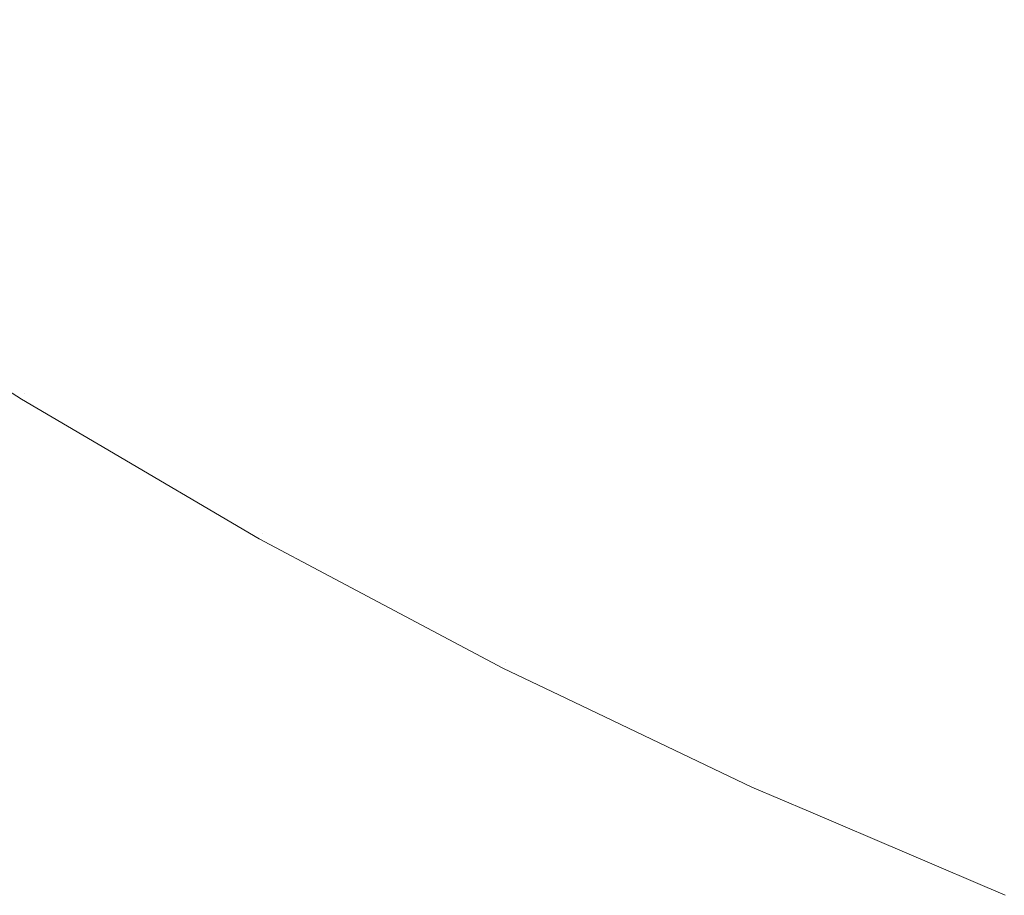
# Model space of a CAD drawing. Header units: centimetres. Extents: x -25.9 to 27.4, y 34.1 to 35.9.
# Tile 3 of 256: x -25.8059 to -25.7908, y 34.1473 to 34.1608. Entities that reach past the tile are written whole.
import ezdxf

# ---------------------------------------------------------------- set-up
doc = ezdxf.new("R2010")
doc.units = ezdxf.units.CM
doc.header["$LTSCALE"] = 2.54
doc.layers.add('Lucido design-1', color=7, linetype='Continuous')

# ---------------------------------------------------------------- blocks, each defined once
blk = doc.blocks.new('Gruppo-5-1')
at = {"color": 7, "linetype": 'Continuous', "lineweight": 9}
for points, invisible_edges in [([(-25.801635, 34.161871, -9.442527), (-25.804912, 34.163986, -9.442527), (-25.805791, 34.162686, -9.446402), (-25.802458, 34.160535, -9.446402)], 15), ([(-25.801635, 34.161871, -33.40929), (-25.804912, 34.163986, -33.40929), (-25.805791, 34.162686, -33.413165), (-25.802458, 34.160535, -33.413165)], 15), ([(-25.798089, 34.160223, -10.122315), (-25.801439, 34.162189, -10.122315), (-25.80053, 34.163665, -10.126041), (-25.797243, 34.161737, -10.126041)], 15), ([(-25.798089, 34.160223, -34.089078), (-25.801439, 34.162189, -34.089078), (-25.80053, 34.163665, -34.092804), (-25.797243, 34.161737, -34.092804)], 15), ([(-25.789663, 34.160022, -10.129688), (-25.793029, 34.161631, -10.129688), (-25.792115, 34.163443, -10.133253), (-25.788827, 34.161872, -10.133253)], 15), ([(-25.789663, 34.160022, -34.096451), (-25.793029, 34.161631, -34.096451), (-25.792115, 34.163443, -34.100016), (-25.788827, 34.161872, -34.100016)], 15), ([(-25.797427, 34.161408, -9.438717), (-25.800727, 34.163345, -9.438717), (-25.801635, 34.161871, -9.442527), (-25.798271, 34.159897, -9.442527)], 15), ([(-25.797427, 34.161408, -33.40548), (-25.800727, 34.163345, -33.40548), (-25.801635, 34.161871, -33.40929), (-25.798271, 34.159897, -33.40929)], 15), ([(-25.793877, 34.159949, -10.126041), (-25.797243, 34.161737, -10.126041), (-25.796325, 34.163381, -10.129688), (-25.793029, 34.161631, -10.129688)], 15), ([(-25.793877, 34.159949, -34.092804), (-25.797243, 34.161737, -34.092804), (-25.796325, 34.163381, -34.096451), (-25.793029, 34.161631, -34.096451)], 15), ([(-25.788971, 34.161553, -9.431322), (-25.792273, 34.163131, -9.431322), (-25.793195, 34.161302, -9.43498), (-25.789815, 34.159687, -9.43498)], 15), ([(-25.788971, 34.161553, -33.398085), (-25.792273, 34.163131, -33.398085), (-25.793195, 34.161302, -33.401743), (-25.789815, 34.159687, -33.401743)], 15), ([(-25.803015, 34.15963, -10.114657), (-25.806386, 34.161806, -10.114657), (-25.805588, 34.162986, -10.118519), (-25.802268, 34.160843, -10.118519)], 15), ([(-25.803015, 34.15963, -34.08142), (-25.806386, 34.161806, -34.08142), (-25.805588, 34.162986, -34.085282), (-25.802268, 34.160843, -34.085282)], 15), ([(-25.793195, 34.161302, -9.43498), (-25.796504, 34.163059, -9.43498), (-25.797427, 34.161408, -9.438717), (-25.794047, 34.159613, -9.438717)], 15), ([(-25.793195, 34.161302, -33.401743), (-25.796504, 34.163059, -33.401743), (-25.797427, 34.161408, -33.40548), (-25.794047, 34.159613, -33.40548)], 15), ([(-25.802458, 34.160535, -9.446402), (-25.805791, 34.162686, -9.446402), (-25.806578, 34.161522, -9.450335), (-25.803194, 34.159338, -9.450335)], 15), ([(-25.802458, 34.160535, -33.413165), (-25.805791, 34.162686, -33.413165), (-25.806578, 34.161522, -33.417098), (-25.803194, 34.159338, -33.417098)], 15), ([(-25.79886, 34.158843, -10.118519), (-25.802268, 34.160843, -10.118519), (-25.801439, 34.162189, -10.122315), (-25.798089, 34.160223, -10.122315)], 15), ([(-25.79886, 34.158843, -34.085282), (-25.802268, 34.160843, -34.085282), (-25.801439, 34.162189, -34.089078), (-25.798089, 34.160223, -34.089078)], 15), ([(-25.803678, 34.158553, -10.110736), (-25.807094, 34.160758, -10.110736), (-25.806386, 34.161806, -10.114657), (-25.803015, 34.15963, -10.114657)], 15), ([(-25.803678, 34.158553, -34.077499), (-25.807094, 34.160758, -34.077499), (-25.806386, 34.161806, -34.08142), (-25.803015, 34.15963, -34.08142)], 15), ([(-25.798271, 34.159897, -9.442527), (-25.801635, 34.161871, -9.442527), (-25.802458, 34.160535, -9.446402), (-25.799036, 34.158527, -9.446402)], 15), ([(-25.798271, 34.159897, -33.40929), (-25.801635, 34.161871, -33.40929), (-25.802458, 34.160535, -33.413165), (-25.799036, 34.158527, -33.413165)], 15), ([(-25.794658, 34.158401, -10.122315), (-25.798089, 34.160223, -10.122315), (-25.797243, 34.161737, -10.126041), (-25.793877, 34.159949, -10.126041)], 15), ([(-25.794658, 34.158401, -34.089078), (-25.798089, 34.160223, -34.089078), (-25.797243, 34.161737, -34.092804), (-25.793877, 34.159949, -34.092804)], 15), ([(-25.790439, 34.158306, -10.126041), (-25.793877, 34.159949, -10.126041), (-25.793029, 34.161631, -10.129688), (-25.789663, 34.160022, -10.129688)], 15), ([(-25.790439, 34.158306, -34.092804), (-25.793877, 34.159949, -34.092804), (-25.793029, 34.161631, -34.096451), (-25.789663, 34.160022, -34.096451)], 15), ([(-25.803194, 34.159338, -9.450335), (-25.806578, 34.161522, -9.450335), (-25.807271, 34.160496, -9.45432), (-25.803843, 34.158284, -9.45432)], 15), ([(-25.803194, 34.159338, -33.417098), (-25.806578, 34.161522, -33.417098), (-25.807271, 34.160496, -33.421083), (-25.803843, 34.158284, -33.421083)], 15), ([(-25.794047, 34.159613, -9.438717), (-25.797427, 34.161408, -9.438717), (-25.798271, 34.159897, -9.442527), (-25.794826, 34.158067, -9.442527)], 15), ([(-25.794047, 34.159613, -33.40548), (-25.797427, 34.161408, -33.40548), (-25.798271, 34.159897, -33.40929), (-25.794826, 34.158067, -33.40929)], 15), ([(-25.789815, 34.159687, -9.43498), (-25.793195, 34.161302, -9.43498), (-25.794047, 34.159613, -9.438717), (-25.790594, 34.157963, -9.438717)], 15), ([(-25.789815, 34.159687, -33.401743), (-25.793195, 34.161302, -33.401743), (-25.794047, 34.159613, -33.40548), (-25.790594, 34.157963, -33.40548)], 15), ([(-25.799554, 34.1576, -10.114657), (-25.803015, 34.15963, -10.114657), (-25.802268, 34.160843, -10.118519), (-25.79886, 34.158843, -10.118519)], 15), ([(-25.799554, 34.1576, -34.08142), (-25.803015, 34.15963, -34.08142), (-25.802268, 34.160843, -34.085282), (-25.79886, 34.158843, -34.085282)], 15), ([(-25.804257, 34.157613, -10.106763), (-25.807712, 34.159843, -10.106763), (-25.807094, 34.160758, -10.110736), (-25.803678, 34.158553, -10.110736)], 15), ([(-25.804257, 34.157613, -34.073526), (-25.807712, 34.159843, -34.073526), (-25.807094, 34.160758, -34.077499), (-25.803678, 34.158553, -34.077499)], 15), ([(-25.799036, 34.158527, -9.446402), (-25.802458, 34.160535, -9.446402), (-25.803194, 34.159338, -9.450335), (-25.799721, 34.1573, -9.450335)], 15), ([(-25.799036, 34.158527, -33.413165), (-25.802458, 34.160535, -33.413165), (-25.803194, 34.159338, -33.417098), (-25.799721, 34.1573, -33.417098)], 15), ([(-25.803843, 34.158284, -9.45432), (-25.807271, 34.160496, -9.45432), (-25.80787, 34.15961, -9.45835), (-25.804404, 34.157373, -9.45835)], 15), ([(-25.803843, 34.158284, -33.421083), (-25.807271, 34.160496, -33.421083), (-25.80787, 34.15961, -33.425113), (-25.804404, 34.157373, -33.425113)], 15), ([(-25.79537, 34.156989, -10.118519), (-25.79886, 34.158843, -10.118519), (-25.798089, 34.160223, -10.122315), (-25.794658, 34.158401, -10.122315)], 15), ([(-25.79537, 34.156989, -34.085282), (-25.79886, 34.158843, -34.085282), (-25.798089, 34.160223, -34.089078), (-25.794658, 34.158401, -34.089078)], 15), ([(-25.791153, 34.156726, -10.122315), (-25.794658, 34.158401, -10.122315), (-25.793877, 34.159949, -10.126041), (-25.790439, 34.158306, -10.126041)], 15), ([(-25.791153, 34.156726, -34.089078), (-25.794658, 34.158401, -34.089078), (-25.793877, 34.159949, -34.092804), (-25.790439, 34.158306, -34.092804)], 15), ([(-25.804749, 34.156813, -10.102745), (-25.808238, 34.159065, -10.102745), (-25.807712, 34.159843, -10.106763), (-25.804257, 34.157613, -10.106763)], 15), ([(-25.804749, 34.156813, -34.069508), (-25.808238, 34.159065, -34.069508), (-25.807712, 34.159843, -34.073526), (-25.804257, 34.157613, -34.073526)], 15), ([(-25.794826, 34.158067, -9.442527), (-25.798271, 34.159897, -9.442527), (-25.799036, 34.158527, -9.446402), (-25.795533, 34.156666, -9.446402)], 15), ([(-25.794826, 34.158067, -33.40929), (-25.798271, 34.159897, -33.40929), (-25.799036, 34.158527, -33.413165), (-25.795533, 34.156666, -33.413165)], 15), ([(-25.804404, 34.157373, -9.45835), (-25.80787, 34.15961, -9.45835), (-25.808374, 34.158864, -9.462417), (-25.804876, 34.156606, -9.462417)], 15), ([(-25.804404, 34.157373, -33.425113), (-25.80787, 34.15961, -33.425113), (-25.808374, 34.158864, -33.42918), (-25.804876, 34.156606, -33.42918)], 15), ([(-25.800171, 34.156495, -10.110736), (-25.803678, 34.158553, -10.110736), (-25.803015, 34.15963, -10.114657), (-25.799554, 34.1576, -10.114657)], 15), ([(-25.800171, 34.156495, -34.077499), (-25.803678, 34.158553, -34.077499), (-25.803015, 34.15963, -34.08142), (-25.799554, 34.1576, -34.08142)], 15), ([(-25.790594, 34.157963, -9.438717), (-25.794047, 34.159613, -9.438717), (-25.794826, 34.158067, -9.442527), (-25.791307, 34.156385, -9.442527)], 15), ([(-25.790594, 34.157963, -33.40548), (-25.794047, 34.159613, -33.40548), (-25.794826, 34.158067, -33.40929), (-25.791307, 34.156385, -33.40929)], 15), ([(-25.799721, 34.1573, -9.450335), (-25.803194, 34.159338, -9.450335), (-25.803843, 34.158284, -9.45432), (-25.800325, 34.15622, -9.45432)], 15), ([(-25.799721, 34.1573, -33.417098), (-25.803194, 34.159338, -33.417098), (-25.803843, 34.158284, -33.421083), (-25.800325, 34.15622, -33.421083)], 15), ([(-25.805155, 34.156154, -10.098688), (-25.808671, 34.158424, -10.098688), (-25.808238, 34.159065, -10.102745), (-25.804749, 34.156813, -10.102745)], 15), ([(-25.805155, 34.156154, -34.065451), (-25.808671, 34.158424, -34.065451), (-25.808238, 34.159065, -34.069508), (-25.804749, 34.156813, -34.069508)], 15), ([(-25.804876, 34.156606, -9.462417), (-25.808374, 34.158864, -9.462417), (-25.808783, 34.158259, -9.466514), (-25.805259, 34.155985, -9.466514)], 15), ([(-25.804876, 34.156606, -33.42918), (-25.808374, 34.158864, -33.42918), (-25.808783, 34.158259, -33.433277), (-25.805259, 34.155985, -33.433277)], 15), ([(-25.796011, 34.155718, -10.114657), (-25.799554, 34.1576, -10.114657), (-25.79886, 34.158843, -10.118519), (-25.79537, 34.156989, -10.118519)], 15), ([(-25.796011, 34.155718, -34.08142), (-25.799554, 34.1576, -34.08142), (-25.79886, 34.158843, -34.085282), (-25.79537, 34.156989, -34.085282)], 15), ([(-25.800709, 34.155532, -10.106763), (-25.804257, 34.157613, -10.106763), (-25.803678, 34.158553, -10.110736), (-25.800171, 34.156495, -10.110736)], 15), ([(-25.800709, 34.155532, -34.073526), (-25.804257, 34.157613, -34.073526), (-25.803678, 34.158553, -34.077499), (-25.800171, 34.156495, -34.077499)], 15), ([(-25.805472, 34.155638, -10.094598), (-25.809011, 34.157922, -10.094598), (-25.808671, 34.158424, -10.098688), (-25.805155, 34.156154, -10.098688)], 15), ([(-25.805472, 34.155638, -34.061361), (-25.809011, 34.157922, -34.061361), (-25.808671, 34.158424, -34.065451), (-25.805155, 34.156154, -34.065451)], 15), ([(-25.795533, 34.156666, -9.446402), (-25.799036, 34.158527, -9.446402), (-25.799721, 34.1573, -9.450335), (-25.796165, 34.155412, -9.450335)], 15), ([(-25.795533, 34.156666, -33.413165), (-25.799036, 34.158527, -33.413165), (-25.799721, 34.1573, -33.417098), (-25.796165, 34.155412, -33.417098)], 15), ([(-25.791804, 34.155286, -10.118519), (-25.79537, 34.156989, -10.118519), (-25.794658, 34.158401, -10.122315), (-25.791153, 34.156726, -10.122315)], 15), ([(-25.791804, 34.155286, -34.085282), (-25.79537, 34.156989, -34.085282), (-25.794658, 34.158401, -34.089078), (-25.791153, 34.156726, -34.089078)], 15), ([(-25.805259, 34.155985, -9.466514), (-25.808783, 34.158259, -9.466514), (-25.809095, 34.157797, -9.470635), (-25.805551, 34.15551, -9.470635)], 15), ([(-25.805259, 34.155985, -33.433277), (-25.808783, 34.158259, -33.433277), (-25.809095, 34.157797, -33.437398), (-25.805551, 34.15551, -33.437398)], 15), ([(-25.800325, 34.15622, -9.45432), (-25.803843, 34.158284, -9.45432), (-25.804404, 34.157373, -9.45835), (-25.800847, 34.155286, -9.45835)], 15), ([(-25.800325, 34.15622, -33.421083), (-25.803843, 34.158284, -33.421083), (-25.804404, 34.157373, -33.425113), (-25.800847, 34.155286, -33.425113)], 15), ([(-25.78758, 34.155201, -10.122315), (-25.791153, 34.156726, -10.122315), (-25.790439, 34.158306, -10.126041), (-25.786933, 34.15681, -10.126041)], 15), ([(-25.78758, 34.155201, -34.089078), (-25.791153, 34.156726, -34.089078), (-25.790439, 34.158306, -34.092804), (-25.786933, 34.15681, -34.092804)], 15), ([(-25.791307, 34.156385, -9.442527), (-25.794826, 34.158067, -9.442527), (-25.795533, 34.156666, -9.446402), (-25.791953, 34.154956, -9.446402)], 15), ([(-25.791307, 34.156385, -33.40929), (-25.794826, 34.158067, -33.40929), (-25.795533, 34.156666, -33.413165), (-25.791953, 34.154956, -33.413165)], 15), ([(-25.787074, 34.156461, -9.438717), (-25.790594, 34.157963, -9.438717), (-25.791307, 34.156385, -9.442527), (-25.787719, 34.154855, -9.442527)], 15), ([(-25.787074, 34.156461, -33.40548), (-25.790594, 34.157963, -33.40548), (-25.791307, 34.156385, -33.40929), (-25.787719, 34.154855, -33.40929)], 15), ([(-25.805551, 34.15551, -9.470635), (-25.809095, 34.157797, -9.470635), (-25.809311, 34.157477, -9.474771), (-25.805754, 34.155181, -9.474771)], 15), ([(-25.805551, 34.15551, -33.437398), (-25.809095, 34.157797, -33.437398), (-25.809311, 34.157477, -33.441534), (-25.805754, 34.155181, -33.441534)], 15), ([(-25.805701, 34.155267, -10.090484), (-25.809255, 34.15756, -10.090484), (-25.809011, 34.157922, -10.094598), (-25.805472, 34.155638, -10.094598)], 15), ([(-25.805701, 34.155267, -34.057247), (-25.809255, 34.15756, -34.057247), (-25.809011, 34.157922, -34.061361), (-25.805472, 34.155638, -34.061361)], 15), ([(-25.805754, 34.155181, -9.474771), (-25.809311, 34.157477, -9.474771), (-25.809431, 34.1573, -9.478917), (-25.805866, 34.154999, -9.478917)], 15), ([(-25.805754, 34.155181, -33.441534), (-25.809311, 34.157477, -33.441534), (-25.809431, 34.1573, -33.44568), (-25.805866, 34.154999, -33.44568)], 15), ([(-25.805841, 34.15504, -10.086352), (-25.809404, 34.15734, -10.086352), (-25.809255, 34.15756, -10.090484), (-25.805701, 34.155267, -10.090484)], 15), ([(-25.805841, 34.15504, -34.053115), (-25.809404, 34.15734, -34.053115), (-25.809255, 34.15756, -34.057247), (-25.805701, 34.155267, -34.057247)], 15), ([(-25.801168, 34.154711, -10.102745), (-25.804749, 34.156813, -10.102745), (-25.804257, 34.157613, -10.106763), (-25.800709, 34.155532, -10.106763)], 15), ([(-25.801168, 34.154711, -34.069508), (-25.804749, 34.156813, -34.069508), (-25.804257, 34.157613, -34.073526), (-25.800709, 34.155532, -34.073526)], 15), ([(-25.79658, 34.154588, -10.110736), (-25.800171, 34.156495, -10.110736), (-25.799554, 34.1576, -10.114657), (-25.796011, 34.155718, -10.114657)], 15), ([(-25.79658, 34.154588, -34.077499), (-25.800171, 34.156495, -34.077499), (-25.799554, 34.1576, -34.08142), (-25.796011, 34.155718, -34.08142)], 15), ([(-25.809404, 34.15734, -10.086352), (-25.805841, 34.15504, -10.086352), (-25.805891, 34.154959, -10.081992), (-25.808185, 34.15644, -10.081992)], 11), ([(-25.809404, 34.15734, -34.053115), (-25.805841, 34.15504, -34.053115), (-25.805891, 34.154959, -34.048755), (-25.808185, 34.15644, -34.048755)], 11), ([(-25.800847, 34.155286, -9.45835), (-25.804404, 34.157373, -9.45835), (-25.804876, 34.156606, -9.462417), (-25.801286, 34.1545, -9.462417)], 15), ([(-25.800847, 34.155286, -33.425113), (-25.804404, 34.157373, -33.425113), (-25.804876, 34.156606, -33.42918), (-25.801286, 34.1545, -33.42918)], 15), ([(-25.808185, 34.15644, -9.481992), (-25.805891, 34.154959, -9.481992), (-25.805866, 34.154999, -9.478917), (-25.809431, 34.1573, -9.478917)], 14), ([(-25.808185, 34.15644, -33.448755), (-25.805891, 34.154959, -33.448755), (-25.805866, 34.154999, -33.44568), (-25.809431, 34.1573, -33.44568)], 14), ([(-25.796165, 34.155412, -9.450335), (-25.799721, 34.1573, -9.450335), (-25.800325, 34.15622, -9.45432), (-25.796722, 34.154306, -9.45432)], 15), ([(-25.796165, 34.155412, -33.417098), (-25.799721, 34.1573, -33.417098), (-25.800325, 34.15622, -33.421083), (-25.796722, 34.154306, -33.421083)], 15), ([(-25.792391, 34.153988, -10.114657), (-25.796011, 34.155718, -10.114657), (-25.79537, 34.156989, -10.118519), (-25.791804, 34.155286, -10.118519)], 15), ([(-25.792391, 34.153988, -34.08142), (-25.796011, 34.155718, -34.08142), (-25.79537, 34.156989, -34.085282), (-25.791804, 34.155286, -34.085282)], 15), ([(-25.801545, 34.154036, -10.098688), (-25.805155, 34.156154, -10.098688), (-25.804749, 34.156813, -10.102745), (-25.801168, 34.154711, -10.102745)], 15), ([(-25.801545, 34.154036, -34.065451), (-25.805155, 34.156154, -34.065451), (-25.804749, 34.156813, -34.069508), (-25.801168, 34.154711, -34.069508)], 15), ([(-25.788169, 34.153735, -10.118519), (-25.791804, 34.155286, -10.118519), (-25.791153, 34.156726, -10.122315), (-25.78758, 34.155201, -10.122315)], 15), ([(-25.788169, 34.153735, -34.085282), (-25.791804, 34.155286, -34.085282), (-25.791153, 34.156726, -34.089078), (-25.78758, 34.155201, -34.089078)], 15), ([(-25.801286, 34.1545, -9.462417), (-25.804876, 34.156606, -9.462417), (-25.805259, 34.155985, -9.466514), (-25.801642, 34.153863, -9.466514)], 15), ([(-25.801286, 34.1545, -33.42918), (-25.804876, 34.156606, -33.42918), (-25.805259, 34.155985, -33.433277), (-25.801642, 34.153863, -33.433277)], 15), ([(-25.791953, 34.154956, -9.446402), (-25.795533, 34.156666, -9.446402), (-25.796165, 34.155412, -9.450335), (-25.792532, 34.153676, -9.450335)], 15), ([(-25.791953, 34.154956, -33.413165), (-25.795533, 34.156666, -33.413165), (-25.796165, 34.155412, -33.417098), (-25.792532, 34.153676, -33.417098)], 15), ([(-25.805891, 34.154959, -9.481992), (-25.808185, 34.15644, -9.481992), (-25.808185, 34.15644, -10.081992), (-25.805891, 34.154959, -10.081992)], 10), ([(-25.805891, 34.154959, -33.448755), (-25.808185, 34.15644, -33.448755), (-25.808185, 34.15644, -34.048755), (-25.805891, 34.154959, -34.048755)], 10), ([(-25.797077, 34.153602, -10.106763), (-25.800709, 34.155532, -10.106763), (-25.800171, 34.156495, -10.110736), (-25.79658, 34.154588, -10.110736)], 15), ([(-25.797077, 34.153602, -34.073526), (-25.800709, 34.155532, -34.073526), (-25.800171, 34.156495, -34.077499), (-25.79658, 34.154588, -34.077499)], 15), ([(-25.787719, 34.154855, -9.442527), (-25.791307, 34.156385, -9.442527), (-25.791953, 34.154956, -9.446402), (-25.788304, 34.153399, -9.446402)], 15), ([(-25.787719, 34.154855, -33.40929), (-25.791307, 34.156385, -33.40929), (-25.791953, 34.154956, -33.413165), (-25.788304, 34.153399, -33.413165)], 15), ([(-25.80184, 34.153507, -10.094598), (-25.805472, 34.155638, -10.094598), (-25.805155, 34.156154, -10.098688), (-25.801545, 34.154036, -10.098688)], 15), ([(-25.80184, 34.153507, -34.061361), (-25.805472, 34.155638, -34.061361), (-25.805155, 34.156154, -34.065451), (-25.801545, 34.154036, -34.065451)], 15), ([(-25.796722, 34.154306, -9.45432), (-25.800325, 34.15622, -9.45432), (-25.800847, 34.155286, -9.45835), (-25.797204, 34.153351, -9.45835)], 15), ([(-25.796722, 34.154306, -33.421083), (-25.800325, 34.15622, -33.421083), (-25.800847, 34.155286, -33.425113), (-25.797204, 34.153351, -33.425113)], 15), ([(-25.801642, 34.153863, -9.466514), (-25.805259, 34.155985, -9.466514), (-25.805551, 34.15551, -9.470635), (-25.801914, 34.153375, -9.470635)], 15), ([(-25.801642, 34.153863, -33.433277), (-25.805259, 34.155985, -33.433277), (-25.805551, 34.15551, -33.437398), (-25.801914, 34.153375, -33.437398)], 15), ([(-25.792912, 34.152835, -10.110736), (-25.79658, 34.154588, -10.110736), (-25.796011, 34.155718, -10.114657), (-25.792391, 34.153988, -10.114657)], 15), ([(-25.792912, 34.152835, -34.077499), (-25.79658, 34.154588, -34.077499), (-25.796011, 34.155718, -34.08142), (-25.792391, 34.153988, -34.08142)], 15), ([(-25.801914, 34.153375, -9.470635), (-25.805551, 34.15551, -9.470635), (-25.805754, 34.155181, -9.474771), (-25.802102, 34.153038, -9.474771)], 15), ([(-25.801914, 34.153375, -33.437398), (-25.805551, 34.15551, -33.437398), (-25.805754, 34.155181, -33.441534), (-25.802102, 34.153038, -33.441534)], 15), ([(-25.802053, 34.153126, -10.090484), (-25.805701, 34.155267, -10.090484), (-25.805472, 34.155638, -10.094598), (-25.80184, 34.153507, -10.094598)], 15), ([(-25.802053, 34.153126, -34.057247), (-25.805701, 34.155267, -34.057247), (-25.805472, 34.155638, -34.061361), (-25.80184, 34.153507, -34.061361)], 15), ([(-25.7975, 34.152763, -10.102745), (-25.801168, 34.154711, -10.102745), (-25.800709, 34.155532, -10.106763), (-25.797077, 34.153602, -10.106763)], 15), ([(-25.7975, 34.152763, -34.069508), (-25.801168, 34.154711, -34.069508), (-25.800709, 34.155532, -34.073526), (-25.797077, 34.153602, -34.073526)], 15), ([(-25.792532, 34.153676, -9.450335), (-25.796165, 34.155412, -9.450335), (-25.796722, 34.154306, -9.45432), (-25.793042, 34.152547, -9.45432)], 15), ([(-25.792532, 34.153676, -33.417098), (-25.796165, 34.155412, -33.417098), (-25.796722, 34.154306, -33.421083), (-25.793042, 34.152547, -33.421083)], 15), ([(-25.802183, 34.152894, -10.086352), (-25.805841, 34.15504, -10.086352), (-25.805701, 34.155267, -10.090484), (-25.802053, 34.153126, -10.090484)], 15), ([(-25.802183, 34.152894, -34.053115), (-25.805841, 34.15504, -34.053115), (-25.805701, 34.155267, -34.057247), (-25.802053, 34.153126, -34.057247)], 15), ([(-25.797204, 34.153351, -9.45835), (-25.800847, 34.155286, -9.45835), (-25.801286, 34.1545, -9.462417), (-25.797609, 34.152547, -9.462417)], 15), ([(-25.797204, 34.153351, -33.425113), (-25.800847, 34.155286, -33.425113), (-25.801286, 34.1545, -33.42918), (-25.797609, 34.152547, -33.42918)], 15), ([(-25.7887, 34.152413, -10.114657), (-25.792391, 34.153988, -10.114657), (-25.791804, 34.155286, -10.118519), (-25.788169, 34.153735, -10.118519)], 15), ([(-25.7887, 34.152413, -34.08142), (-25.792391, 34.153988, -34.08142), (-25.791804, 34.155286, -34.085282), (-25.788169, 34.153735, -34.085282)], 15), ([(-25.802102, 34.153038, -9.474771), (-25.805754, 34.155181, -9.474771), (-25.805866, 34.154999, -9.478917), (-25.802206, 34.152852, -9.478917)], 15), ([(-25.802102, 34.153038, -33.441534), (-25.805754, 34.155181, -33.441534), (-25.805866, 34.154999, -33.44568), (-25.802206, 34.152852, -33.44568)], 15), ([(-25.804711, 34.154267, -10.081992), (-25.805891, 34.154959, -10.081992), (-25.805841, 34.15504, -10.086352)], 10), ([(-25.804711, 34.154267, -34.048755), (-25.805891, 34.154959, -34.048755), (-25.805841, 34.15504, -34.053115)], 10), ([(-25.805866, 34.154999, -9.478917), (-25.805891, 34.154959, -9.481992), (-25.804711, 34.154267, -9.481992)], 9), ([(-25.805866, 34.154999, -33.44568), (-25.805891, 34.154959, -33.448755), (-25.804711, 34.154267, -33.448755)], 9), ([(-25.805891, 34.154959, -10.081992), (-25.804711, 34.154267, -10.081992), (-25.804711, 34.154267, -9.481992), (-25.805891, 34.154959, -9.481992)], 10), ([(-25.805891, 34.154959, -34.048755), (-25.804711, 34.154267, -34.048755), (-25.804711, 34.154267, -33.448755), (-25.805891, 34.154959, -33.448755)], 10), ([(-25.804711, 34.154267, -9.481992), (-25.802229, 34.152811, -9.481992), (-25.802206, 34.152852, -9.478917), (-25.805866, 34.154999, -9.478917)], 14), ([(-25.804711, 34.154267, -33.448755), (-25.802229, 34.152811, -33.448755), (-25.802206, 34.152852, -33.44568), (-25.805866, 34.154999, -33.44568)], 14), ([(-25.805841, 34.15504, -10.086352), (-25.802183, 34.152894, -10.086352), (-25.802229, 34.152811, -10.081992), (-25.804711, 34.154267, -10.081992)], 11), ([(-25.805841, 34.15504, -34.053115), (-25.802183, 34.152894, -34.053115), (-25.802229, 34.152811, -34.048755), (-25.804711, 34.154267, -34.048755)], 11), ([(-25.788304, 34.153399, -9.446402), (-25.791953, 34.154956, -9.446402), (-25.792532, 34.153676, -9.450335), (-25.788828, 34.152095, -9.450335)], 15), ([(-25.788304, 34.153399, -33.413165), (-25.791953, 34.154956, -33.413165), (-25.792532, 34.153676, -33.417098), (-25.788828, 34.152095, -33.417098)], 15), ([(-25.797848, 34.152073, -10.098688), (-25.801545, 34.154036, -10.098688), (-25.801168, 34.154711, -10.102745), (-25.7975, 34.152763, -10.102745)], 15), ([(-25.797848, 34.152073, -34.065451), (-25.801545, 34.154036, -34.065451), (-25.801168, 34.154711, -34.069508), (-25.7975, 34.152763, -34.069508)], 15), ([(-25.797609, 34.152547, -9.462417), (-25.801286, 34.1545, -9.462417), (-25.801642, 34.153863, -9.466514), (-25.797938, 34.151895, -9.466514)], 15), ([(-25.797609, 34.152547, -33.42918), (-25.801286, 34.1545, -33.42918), (-25.801642, 34.153863, -33.433277), (-25.797938, 34.151895, -33.433277)], 15), ([(-25.793366, 34.151829, -10.106763), (-25.797077, 34.153602, -10.106763), (-25.79658, 34.154588, -10.110736), (-25.792912, 34.152835, -10.110736)], 15), ([(-25.793366, 34.151829, -34.073526), (-25.797077, 34.153602, -34.073526), (-25.79658, 34.154588, -34.077499), (-25.792912, 34.152835, -34.077499)], 15), ([(-25.793042, 34.152547, -9.45432), (-25.796722, 34.154306, -9.45432), (-25.797204, 34.153351, -9.45835), (-25.793482, 34.151572, -9.45835)], 15), ([(-25.793042, 34.152547, -33.421083), (-25.796722, 34.154306, -33.421083), (-25.797204, 34.153351, -33.425113), (-25.793482, 34.151572, -33.425113)], 15), ([(-25.802229, 34.152811, -9.481992), (-25.804711, 34.154267, -9.481992), (-25.804711, 34.154267, -10.081992), (-25.802229, 34.152811, -10.081992)], 10), ([(-25.802229, 34.152811, -33.448755), (-25.804711, 34.154267, -33.448755), (-25.804711, 34.154267, -34.048755), (-25.802229, 34.152811, -34.048755)], 10), ([(-25.798121, 34.151532, -10.094598), (-25.80184, 34.153507, -10.094598), (-25.801545, 34.154036, -10.098688), (-25.797848, 34.152073, -10.098688)], 15), ([(-25.798121, 34.151532, -34.061361), (-25.80184, 34.153507, -34.061361), (-25.801545, 34.154036, -34.065451), (-25.797848, 34.152073, -34.065451)], 15), ([(-25.797938, 34.151895, -9.466514), (-25.801642, 34.153863, -9.466514), (-25.801914, 34.153375, -9.470635), (-25.798189, 34.151397, -9.470635)], 15), ([(-25.797938, 34.151895, -33.433277), (-25.801642, 34.153863, -33.433277), (-25.801914, 34.153375, -33.437398), (-25.798189, 34.151397, -33.437398)], 15), ([(-25.789172, 34.151239, -10.110736), (-25.792912, 34.152835, -10.110736), (-25.792391, 34.153988, -10.114657), (-25.7887, 34.152413, -10.114657)], 15), ([(-25.789172, 34.151239, -34.077499), (-25.792912, 34.152835, -34.077499), (-25.792391, 34.153988, -34.08142), (-25.7887, 34.152413, -34.08142)], 15), ([(-25.793753, 34.150973, -10.102745), (-25.7975, 34.152763, -10.102745), (-25.797077, 34.153602, -10.106763), (-25.793366, 34.151829, -10.106763)], 15), ([(-25.793753, 34.150973, -34.069508), (-25.7975, 34.152763, -34.069508), (-25.797077, 34.153602, -34.073526), (-25.793366, 34.151829, -34.073526)], 15), ([(-25.788828, 34.152095, -9.450335), (-25.792532, 34.153676, -9.450335), (-25.793042, 34.152547, -9.45432), (-25.78929, 34.150946, -9.45432)], 15), ([(-25.788828, 34.152095, -33.417098), (-25.792532, 34.153676, -33.417098), (-25.793042, 34.152547, -33.421083), (-25.78929, 34.150946, -33.421083)], 15), ([(-25.798318, 34.151142, -10.090484), (-25.802053, 34.153126, -10.090484), (-25.80184, 34.153507, -10.094598), (-25.798121, 34.151532, -10.094598)], 15), ([(-25.798318, 34.151142, -34.057247), (-25.802053, 34.153126, -34.057247), (-25.80184, 34.153507, -34.061361), (-25.798121, 34.151532, -34.061361)], 15), ([(-25.798189, 34.151397, -9.470635), (-25.801914, 34.153375, -9.470635), (-25.802102, 34.153038, -9.474771), (-25.798363, 34.151052, -9.474771)], 15), ([(-25.798189, 34.151397, -33.437398), (-25.801914, 34.153375, -33.437398), (-25.802102, 34.153038, -33.441534), (-25.798363, 34.151052, -33.441534)], 15), ([(-25.793482, 34.151572, -9.45835), (-25.797204, 34.153351, -9.45835), (-25.797609, 34.152547, -9.462417), (-25.793853, 34.150752, -9.462417)], 15), ([(-25.793482, 34.151572, -33.425113), (-25.797204, 34.153351, -33.425113), (-25.797609, 34.152547, -33.42918), (-25.793853, 34.150752, -33.42918)], 15), ([(-25.798438, 34.150904, -10.086352), (-25.802183, 34.152894, -10.086352), (-25.802053, 34.153126, -10.090484), (-25.798318, 34.151142, -10.090484)], 15), ([(-25.798438, 34.150904, -34.053115), (-25.802183, 34.152894, -34.053115), (-25.802053, 34.153126, -34.057247), (-25.798318, 34.151142, -34.057247)], 15), ([(-25.798363, 34.151052, -9.474771), (-25.802102, 34.153038, -9.474771), (-25.802206, 34.152852, -9.478917), (-25.798459, 34.150862, -9.478917)], 15), ([(-25.798363, 34.151052, -33.441534), (-25.802102, 34.153038, -33.441534), (-25.802206, 34.152852, -33.44568), (-25.798459, 34.150862, -33.44568)], 15), ([(-25.801148, 34.152236, -10.081992), (-25.802229, 34.152811, -10.081992), (-25.802183, 34.152894, -10.086352)], 10), ([(-25.801148, 34.152236, -34.048755), (-25.802229, 34.152811, -34.048755), (-25.802183, 34.152894, -34.053115)], 10), ([(-25.802206, 34.152852, -9.478917), (-25.802229, 34.152811, -9.481992), (-25.801148, 34.152236, -9.481992)], 9), ([(-25.802206, 34.152852, -33.44568), (-25.802229, 34.152811, -33.448755), (-25.801148, 34.152236, -33.448755)], 9), ([(-25.802229, 34.152811, -10.081992), (-25.801148, 34.152236, -10.081992), (-25.801148, 34.152236, -9.481992), (-25.802229, 34.152811, -9.481992)], 10), ([(-25.802229, 34.152811, -34.048755), (-25.801148, 34.152236, -34.048755), (-25.801148, 34.152236, -33.448755), (-25.802229, 34.152811, -33.448755)], 10), ([(-25.801148, 34.152236, -9.481992), (-25.79848, 34.150819, -9.481992), (-25.798459, 34.150862, -9.478917), (-25.802206, 34.152852, -9.478917)], 14), ([(-25.801148, 34.152236, -33.448755), (-25.79848, 34.150819, -33.448755), (-25.798459, 34.150862, -33.44568), (-25.802206, 34.152852, -33.44568)], 14), ([(-25.802183, 34.152894, -10.086352), (-25.798438, 34.150904, -10.086352), (-25.79848, 34.150819, -10.081992), (-25.801148, 34.152236, -10.081992)], 11), ([(-25.802183, 34.152894, -34.053115), (-25.798438, 34.150904, -34.053115), (-25.79848, 34.150819, -34.048755), (-25.801148, 34.152236, -34.048755)], 11), ([(-25.789584, 34.150215, -10.106763), (-25.793366, 34.151829, -10.106763), (-25.792912, 34.152835, -10.110736), (-25.789172, 34.151239, -10.110736)], 15), ([(-25.789584, 34.150215, -34.073526), (-25.793366, 34.151829, -34.073526), (-25.792912, 34.152835, -34.077499), (-25.789172, 34.151239, -34.077499)], 15), ([(-25.794072, 34.150268, -10.098688), (-25.797848, 34.152073, -10.098688), (-25.7975, 34.152763, -10.102745), (-25.793753, 34.150973, -10.102745)], 15), ([(-25.794072, 34.150268, -34.065451), (-25.797848, 34.152073, -34.065451), (-25.7975, 34.152763, -34.069508), (-25.793753, 34.150973, -34.069508)], 15), ([(-25.793853, 34.150752, -9.462417), (-25.797609, 34.152547, -9.462417), (-25.797938, 34.151895, -9.466514), (-25.794154, 34.150087, -9.466514)], 15), ([(-25.793853, 34.150752, -33.42918), (-25.797609, 34.152547, -33.42918), (-25.797938, 34.151895, -33.433277), (-25.794154, 34.150087, -33.433277)], 15), ([(-25.78929, 34.150946, -9.45432), (-25.793042, 34.152547, -9.45432), (-25.793482, 34.151572, -9.45835), (-25.789689, 34.149954, -9.45835)], 15), ([(-25.78929, 34.150946, -33.421083), (-25.793042, 34.152547, -33.421083), (-25.793482, 34.151572, -33.425113), (-25.789689, 34.149954, -33.425113)], 15), ([(-25.79848, 34.150819, -9.481992), (-25.801148, 34.152236, -9.481992), (-25.801148, 34.152236, -10.081992), (-25.79848, 34.150819, -10.081992)], 10), ([(-25.79848, 34.150819, -33.448755), (-25.801148, 34.152236, -33.448755), (-25.801148, 34.152236, -34.048755), (-25.79848, 34.150819, -34.048755)], 10), ([(-25.794321, 34.149716, -10.094598), (-25.798121, 34.151532, -10.094598), (-25.797848, 34.152073, -10.098688), (-25.794072, 34.150268, -10.098688)], 15), ([(-25.794321, 34.149716, -34.061361), (-25.798121, 34.151532, -34.061361), (-25.797848, 34.152073, -34.065451), (-25.794072, 34.150268, -34.065451)], 15), ([(-25.794154, 34.150087, -9.466514), (-25.797938, 34.151895, -9.466514), (-25.798189, 34.151397, -9.470635), (-25.794384, 34.149579, -9.470635)], 15), ([(-25.794154, 34.150087, -33.433277), (-25.797938, 34.151895, -33.433277), (-25.798189, 34.151397, -33.437398), (-25.794384, 34.149579, -33.437398)], 15), ([(-25.789934, 34.149343, -10.102745), (-25.793753, 34.150973, -10.102745), (-25.793366, 34.151829, -10.106763), (-25.789584, 34.150215, -10.106763)], 15), ([(-25.789934, 34.149343, -34.069508), (-25.793753, 34.150973, -34.069508), (-25.793366, 34.151829, -34.073526), (-25.789584, 34.150215, -34.073526)], 15), ([(-25.789689, 34.149954, -9.45835), (-25.793482, 34.151572, -9.45835), (-25.793853, 34.150752, -9.462417), (-25.790024, 34.149118, -9.462417)], 15), ([(-25.789689, 34.149954, -33.425113), (-25.793482, 34.151572, -33.425113), (-25.793853, 34.150752, -33.42918), (-25.790024, 34.149118, -33.42918)], 15), ([(-25.794501, 34.149318, -10.090484), (-25.798318, 34.151142, -10.090484), (-25.798121, 34.151532, -10.094598), (-25.794321, 34.149716, -10.094598)], 15), ([(-25.794501, 34.149318, -34.057247), (-25.798318, 34.151142, -34.057247), (-25.798121, 34.151532, -34.061361), (-25.794321, 34.149716, -34.061361)], 15), ([(-25.794384, 34.149579, -9.470635), (-25.798189, 34.151397, -9.470635), (-25.798363, 34.151052, -9.474771), (-25.794543, 34.149227, -9.474771)], 15), ([(-25.794384, 34.149579, -33.437398), (-25.798189, 34.151397, -33.437398), (-25.798363, 34.151052, -33.441534), (-25.794543, 34.149227, -33.441534)], 15), ([(-25.794611, 34.149076, -10.086352), (-25.798438, 34.150904, -10.086352), (-25.798318, 34.151142, -10.090484), (-25.794501, 34.149318, -10.090484)], 15), ([(-25.794611, 34.149076, -34.053115), (-25.798438, 34.150904, -34.053115), (-25.798318, 34.151142, -34.057247), (-25.794501, 34.149318, -34.057247)], 15), ([(-25.794543, 34.149227, -9.474771), (-25.798363, 34.151052, -9.474771), (-25.798459, 34.150862, -9.478917), (-25.794631, 34.149032, -9.478917)], 15), ([(-25.794543, 34.149227, -33.441534), (-25.798363, 34.151052, -33.441534), (-25.798459, 34.150862, -33.44568), (-25.794631, 34.149032, -33.44568)], 15), ([(-25.790222, 34.148626, -10.098688), (-25.794072, 34.150268, -10.098688), (-25.793753, 34.150973, -10.102745), (-25.789934, 34.149343, -10.102745)], 15), ([(-25.790222, 34.148626, -34.065451), (-25.794072, 34.150268, -34.065451), (-25.793753, 34.150973, -34.069508), (-25.789934, 34.149343, -34.069508)], 15), ([(-25.797502, 34.150352, -10.081992), (-25.79848, 34.150819, -10.081992), (-25.798438, 34.150904, -10.086352)], 10), ([(-25.797502, 34.150352, -34.048755), (-25.79848, 34.150819, -34.048755), (-25.798438, 34.150904, -34.053115)], 10), ([(-25.798459, 34.150862, -9.478917), (-25.79848, 34.150819, -9.481992), (-25.797502, 34.150352, -9.481992)], 9), ([(-25.798459, 34.150862, -33.44568), (-25.79848, 34.150819, -33.448755), (-25.797502, 34.150352, -33.448755)], 9), ([(-25.79848, 34.150819, -10.081992), (-25.797502, 34.150352, -10.081992), (-25.797502, 34.150352, -9.481992), (-25.79848, 34.150819, -9.481992)], 10), ([(-25.79848, 34.150819, -34.048755), (-25.797502, 34.150352, -34.048755), (-25.797502, 34.150352, -33.448755), (-25.79848, 34.150819, -33.448755)], 10), ([(-25.797502, 34.150352, -9.481992), (-25.79465, 34.148989, -9.481992), (-25.794631, 34.149032, -9.478917), (-25.798459, 34.150862, -9.478917)], 14), ([(-25.797502, 34.150352, -33.448755), (-25.79465, 34.148989, -33.448755), (-25.794631, 34.149032, -33.44568), (-25.798459, 34.150862, -33.44568)], 14), ([(-25.798438, 34.150904, -10.086352), (-25.794611, 34.149076, -10.086352), (-25.79465, 34.148989, -10.081992), (-25.797502, 34.150352, -10.081992)], 11), ([(-25.798438, 34.150904, -34.053115), (-25.794611, 34.149076, -34.053115), (-25.79465, 34.148989, -34.048755), (-25.797502, 34.150352, -34.048755)], 11), ([(-25.790024, 34.149118, -9.462417), (-25.793853, 34.150752, -9.462417), (-25.794154, 34.150087, -9.466514), (-25.790296, 34.148441, -9.466514)], 15), ([(-25.790024, 34.149118, -33.42918), (-25.793853, 34.150752, -33.42918), (-25.794154, 34.150087, -33.433277), (-25.790296, 34.148441, -33.433277)], 15), ([(-25.79465, 34.148989, -9.481992), (-25.797502, 34.150352, -9.481992), (-25.797502, 34.150352, -10.081992), (-25.79465, 34.148989, -10.081992)], 10), ([(-25.79465, 34.148989, -33.448755), (-25.797502, 34.150352, -33.448755), (-25.797502, 34.150352, -34.048755), (-25.79465, 34.148989, -34.048755)], 10), ([(-25.790448, 34.148063, -10.094598), (-25.794321, 34.149716, -10.094598), (-25.794072, 34.150268, -10.098688), (-25.790222, 34.148626, -10.098688)], 15), ([(-25.790448, 34.148063, -34.061361), (-25.794321, 34.149716, -34.061361), (-25.794072, 34.150268, -34.065451), (-25.790222, 34.148626, -34.065451)], 15), ([(-25.790296, 34.148441, -9.466514), (-25.794154, 34.150087, -9.466514), (-25.794384, 34.149579, -9.470635), (-25.790504, 34.147923, -9.470635)], 15), ([(-25.790296, 34.148441, -33.433277), (-25.794154, 34.150087, -33.433277), (-25.794384, 34.149579, -33.437398), (-25.790504, 34.147923, -33.437398)], 15), ([(-25.790611, 34.147658, -10.090484), (-25.794501, 34.149318, -10.090484), (-25.794321, 34.149716, -10.094598), (-25.790448, 34.148063, -10.094598)], 15), ([(-25.790611, 34.147658, -34.057247), (-25.794501, 34.149318, -34.057247), (-25.794321, 34.149716, -34.061361), (-25.790448, 34.148063, -34.061361)], 15), ([(-25.790504, 34.147923, -9.470635), (-25.794384, 34.149579, -9.470635), (-25.794543, 34.149227, -9.474771), (-25.790648, 34.147565, -9.474771)], 15), ([(-25.790504, 34.147923, -33.437398), (-25.794384, 34.149579, -33.437398), (-25.794543, 34.149227, -33.441534), (-25.790648, 34.147565, -33.441534)], 15), ([(-25.79071, 34.147411, -10.086352), (-25.794611, 34.149076, -10.086352), (-25.794501, 34.149318, -10.090484), (-25.790611, 34.147658, -10.090484)], 15), ([(-25.79071, 34.147411, -34.053115), (-25.794611, 34.149076, -34.053115), (-25.794501, 34.149318, -34.057247), (-25.790611, 34.147658, -34.057247)], 15), ([(-25.790648, 34.147565, -9.474771), (-25.794543, 34.149227, -9.474771), (-25.794631, 34.149032, -9.478917), (-25.790728, 34.147367, -9.478917)], 15), ([(-25.790648, 34.147565, -33.441534), (-25.794543, 34.149227, -33.441534), (-25.794631, 34.149032, -33.44568), (-25.790728, 34.147367, -33.44568)], 15), ([(-25.793778, 34.148617, -10.081992), (-25.79465, 34.148989, -10.081992), (-25.794611, 34.149076, -10.086352)], 10), ([(-25.793778, 34.148617, -34.048755), (-25.79465, 34.148989, -34.048755), (-25.794611, 34.149076, -34.053115)], 10), ([(-25.794631, 34.149032, -9.478917), (-25.79465, 34.148989, -9.481992), (-25.793778, 34.148617, -9.481992)], 9), ([(-25.794631, 34.149032, -33.44568), (-25.79465, 34.148989, -33.448755), (-25.793778, 34.148617, -33.448755)], 9), ([(-25.793778, 34.148617, -9.481992), (-25.790746, 34.147323, -9.481992), (-25.790728, 34.147367, -9.478917), (-25.794631, 34.149032, -9.478917)], 14), ([(-25.793778, 34.148617, -33.448755), (-25.790746, 34.147323, -33.448755), (-25.790728, 34.147367, -33.44568), (-25.794631, 34.149032, -33.44568)], 14), ([(-25.794611, 34.149076, -10.086352), (-25.79071, 34.147411, -10.086352), (-25.790746, 34.147323, -10.081992), (-25.793778, 34.148617, -10.081992)], 11), ([(-25.794611, 34.149076, -34.053115), (-25.79071, 34.147411, -34.053115), (-25.790746, 34.147323, -34.048755), (-25.793778, 34.148617, -34.048755)], 11), ([(-25.79465, 34.148989, -10.081992), (-25.793778, 34.148617, -10.081992), (-25.793778, 34.148617, -9.481992), (-25.79465, 34.148989, -9.481992)], 10), ([(-25.79465, 34.148989, -34.048755), (-25.793778, 34.148617, -34.048755), (-25.793778, 34.148617, -33.448755), (-25.79465, 34.148989, -33.448755)], 10), ([(-25.790746, 34.147323, -9.481992), (-25.793778, 34.148617, -9.481992), (-25.793778, 34.148617, -10.081992), (-25.790746, 34.147323, -10.081992)], 10), ([(-25.790746, 34.147323, -33.448755), (-25.793778, 34.148617, -33.448755), (-25.793778, 34.148617, -34.048755), (-25.790746, 34.147323, -34.048755)], 10)]:
    blk.add_3dface(points, dxfattribs=dict(at, invisible_edges=invisible_edges))

msp = doc.modelspace()

# ---------------------------------------------------------------- block references
at = {"layer": 'Lucido design-1', "color": 7}
msp.add_blockref('Gruppo-5-1', (0, 0), dxfattribs=at)

doc.saveas('drawing.dxf')
